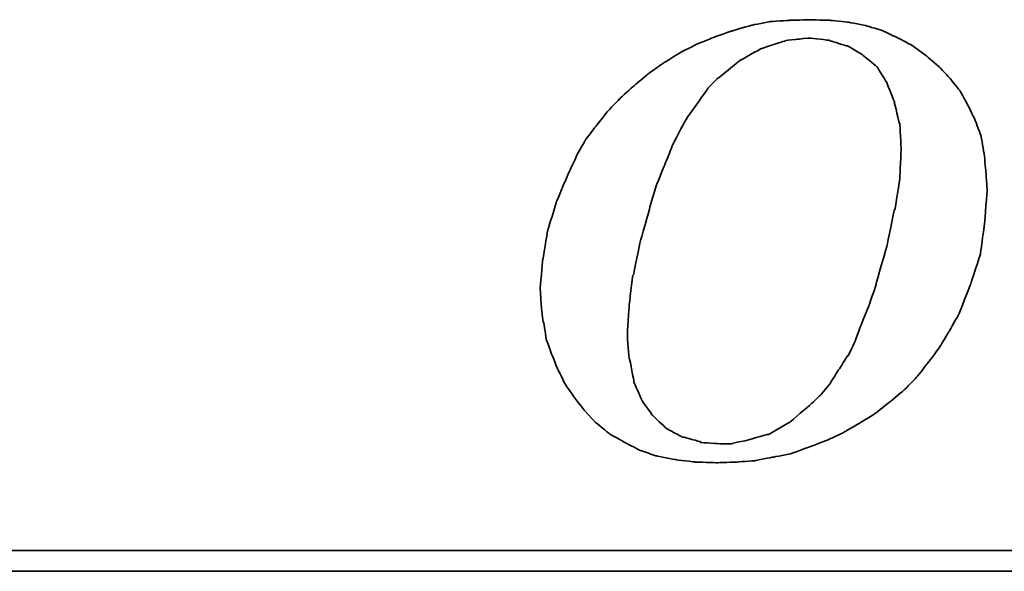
# Model space of a CAD drawing. Header units: millimetres. Extents: x 16 to 337, y -29 to 65.
# Tile 36 of 53: x 260.9 to 265.13, y 1.74 to 4.12. Entities that reach past the tile are written whole.
import ezdxf

# ---------------------------------------------------------------- set-up
doc = ezdxf.new("R2010")
doc.units = ezdxf.units.MM
doc.header["$LTSCALE"] = 0.15
doc.layers.add('DIM', color=4, linetype='CONTINUOUS')
doc.layers.add('layer 1', color=7, linetype='CONTINUOUS')

# ---------------------------------------------------------------- blocks, each defined once
blk = doc.blocks.new('TBI MOTION logo(完整正式版)')
at = {"layer": 'layer 1', "color": 22, "lineweight": 35}
for points, knots in [([(-11.34375, -6.98375), (-11.34375, -6.98375), (-10.91375, -7.43875), (-10.91375, -7.43875), (-10.91375, -7.43875), (-10.91375, -7.43875), (-10.38625, -7.87125), (-10.38625, -7.87125), (-10.38625, -7.87125), (-10.38625, -7.87125), (-9.81125, -8.20375), (-9.81125, -8.20375), (-9.81125, -8.20375), (-9.81125, -8.20375), (-9.21125, -8.51875), (-9.21125, -8.51875), (-9.21125, -8.51875), (-9.21125, -8.51875), (-8.51625, -8.75875), (-8.51625, -8.75875), (-8.51625, -8.75875), (-8.51625, -8.75875), (-7.77125, -8.90375), (-7.77125, -8.90375), (-7.77125, -8.90375), (-7.77125, -8.90375), (-6.97875, -8.99875), (-6.97875, -8.99875), (-6.97875, -8.99875), (-6.97875, -8.99875), (-6.14125, -9.02375), (-6.14125, -9.02375), (-6.14125, -9.02375), (-6.14125, -9.02375), (-5.37125, -8.99875), (-5.37125, -8.99875), (-5.37125, -8.99875), (-5.37125, -8.99875), (-4.65375, -8.94875), (-4.65375, -8.94875), (-4.65375, -8.94875), (-4.65375, -8.94875), (-3.93375, -8.80625), (-3.93375, -8.80625), (-3.93375, -8.80625), (-3.93375, -8.80625), (-3.21375, -8.66375), (-3.21375, -8.66375), (-3.21375, -8.66375), (-3.21375, -8.66375), (-2.49375, -8.39875), (-2.49375, -8.39875), (-2.49375, -8.39875), (-2.49375, -8.39875), (-1.79875, -8.13375), (-1.79875, -8.13375), (-1.79875, -8.13375), (-1.79875, -8.13375), (-1.17375, -7.84375), (-1.17375, -7.84375), (-1.17375, -7.84375), (-1.17375, -7.84375), (-0.52375, -7.46375), (-0.52375, -7.46375), (-0.52375, -7.46375), (-0.52375, -7.46375), (0.10124, -7.07875), (0.10124, -7.07875), (0.10124, -7.07875), (0.10124, -7.07875), (0.67625, -6.62375), (0.67625, -6.62375), (0.67625, -6.62375), (0.67625, -6.62375), (1.24874, -6.14375), (1.24874, -6.14375), (1.24874, -6.14375), (1.24874, -6.14375), (1.72874, -5.64125), (1.72874, -5.64125), (1.72874, -5.64125), (1.72874, -5.64125), (2.18624, -5.06375), (2.18624, -5.06375), (2.18624, -5.06375), (2.18624, -5.06375), (2.61625, -4.48874), (2.61625, -4.48874), (2.61625, -4.48874), (2.61625, -4.48874), (3.00125, -3.83874), (3.00125, -3.83874), (3.00125, -3.83874), (3.00125, -3.83874), (3.36124, -3.21374), (3.36124, -3.21374), (3.36124, -3.21374), (3.36124, -3.21374), (3.84374, -1.99125), (3.84374, -1.99125), (3.84374, -1.99125), (3.84374, -1.99125), (4.22625, -0.81875), (4.22625, -0.81875), (4.22625, -0.81875), (4.22625, -0.81875), (4.39125, 0.45624), (4.39125, 0.45624), (4.39125, 0.45624), (4.39125, 0.45624), (4.48874, 1.70124), (4.48874, 1.70124), (4.48874, 1.70124), (4.48874, 1.70124), (4.43874, 2.44625), (4.43874, 2.44625), (4.43874, 2.44625), (4.43874, 2.44625), (4.36874, 3.14125), (4.36874, 3.14125), (4.36874, 3.14125), (4.36874, 3.14125), (4.25125, 3.81125), (4.25125, 3.81125), (4.25125, 3.81125), (4.25125, 3.81125), (4.03124, 4.41125), (4.03124, 4.41125), (4.03124, 4.41125), (4.03124, 4.41125), (3.74374, 5.01125), (3.74374, 5.01125), (3.74374, 5.01125), (3.74374, 5.01125), (3.43124, 5.58875), (3.43124, 5.58875), (3.43124, 5.58875), (3.43124, 5.58875), (3.02625, 6.09125), (3.02625, 6.09125), (3.02625, 6.09125), (3.02625, 6.09125), (2.59374, 6.54875), (2.59374, 6.54875), (2.59374, 6.54875), (2.59374, 6.54875), (2.09124, 6.98125), (2.09124, 6.98125), (2.09124, 6.98125), (2.09124, 6.98125), (1.56124, 7.36625), (1.56124, 7.36625), (1.56124, 7.36625), (1.56124, 7.36625), (0.98624, 7.67625), (0.98624, 7.67625), (0.98624, 7.67625), (0.98624, 7.67625), (0.38624, 7.96375), (0.38624, 7.96375), (0.38624, 7.96375), (0.38624, 7.96375), (-0.25875, 8.15625), (-0.25875, 8.15625), (-0.25875, 8.15625), (-0.25875, 8.15625), (-0.98125, 8.30125), (-0.98125, 8.30125), (-0.98125, 8.30125), (-0.98125, 8.30125), (-1.70124, 8.37125), (-1.70124, 8.37125), (-1.70124, 8.37125), (-1.70124, 8.37125), (-2.49375, 8.39624), (-2.49375, 8.39624), (-2.49375, 8.39624), (-2.49375, 8.39624), (-3.28625, 8.37125), (-3.28625, 8.37125), (-3.28625, 8.37125), (-3.28625, 8.37125), (-4.05125, 8.32125), (-4.05125, 8.32125), (-4.05125, 8.32125), (-4.05125, 8.32125), (-4.77375, 8.18125), (-4.77375, 8.18125), (-4.77375, 8.18125), (-4.77375, 8.18125), (-5.51625, 7.96375), (-5.51625, 7.96375), (-5.51625, 7.96375), (-5.51625, 7.96375), (-6.21125, 7.72625), (-6.21125, 7.72625), (-6.21125, 7.72625), (-6.21125, 7.72625), (-6.92875, 7.43625), (-6.92875, 7.43625), (-6.92875, 7.43625), (-6.92875, 7.43625), (-7.57875, 7.10125), (-7.57875, 7.10125), (-7.57875, 7.10125), (-7.57875, 7.10125), (-8.24875, 6.69125), (-8.24875, 6.69125), (-8.24875, 6.69125), (-8.24875, 6.69125), (-8.84875, 6.26125), (-8.84875, 6.26125), (-8.84875, 6.26125), (-8.84875, 6.26125), (-9.42625, 5.78125), (-9.42625, 5.78125), (-9.42625, 5.78125), (-9.42625, 5.78125), (-9.95375, 5.30125), (-9.95375, 5.30125), (-9.95375, 5.30125), (-9.95375, 5.30125), (-10.43375, 4.79624), (-10.43375, 4.79624), (-10.43375, 4.79624), (-10.43375, 4.79624), (-10.88875, 4.22125), (-10.88875, 4.22125), (-10.88875, 4.22125), (-10.88875, 4.22125), (-11.29875, 3.69375), (-11.29875, 3.69375), (-11.29875, 3.69375), (-11.29875, 3.69375), (-11.63375, 3.09125), (-11.63375, 3.09125), (-11.63375, 3.09125), (-11.63375, 3.09125), (-11.91875, 2.49625), (-11.91875, 2.49625), (-11.91875, 2.49625), (-11.91875, 2.49625), (-12.44875, 1.24625), (-12.44875, 1.24625), (-12.44875, 1.24625), (-12.44875, 1.24625), (-12.80875, 0.06874), (-12.80875, 0.06874), (-12.80875, 0.06874), (-12.80875, 0.06874), (-12.99875, -1.07875), (-12.99875, -1.07875), (-12.99875, -1.07875), (-12.99875, -1.07875), (-13.09375, -2.18375), (-13.09375, -2.18375), (-13.09375, -2.18375), (-13.09375, -2.18375), (-13.04875, -2.85375), (-13.04875, -2.85375), (-13.04875, -2.85375), (-13.04875, -2.85375), (-12.97375, -3.50375), (-12.97375, -3.50375), (-12.97375, -3.50375), (-12.97375, -3.50375), (-12.95375, -3.50375), (-12.95375, -3.50375), (-12.95375, -3.50375), (-12.95375, -3.50375), (-12.85375, -4.17375), (-12.85375, -4.17375), (-12.85375, -4.17375), (-12.85375, -4.17375), (-12.63875, -4.77624), (-12.63875, -4.77624), (-12.63875, -4.77624), (-12.63875, -4.77624), (-12.39875, -5.35125), (-12.39875, -5.35125), (-12.39875, -5.35125), (-12.39875, -5.35125), (-12.11375, -5.92875), (-12.11375, -5.92875), (-12.11375, -5.92875), (-12.11375, -5.92875), (-11.75375, -6.45375), (-11.75375, -6.45375), (-11.75375, -6.45375), (-11.75375, -6.45375), (-11.34375, -6.98375), (-11.34375, -6.98375)], [0, 0, 0, 0, 0.01369863, 0.01369863, 0.01369863, 0.01369864, 0.02739726, 0.02739726, 0.02739726, 0.02739727, 0.04109589, 0.04109589, 0.04109589, 0.0410959, 0.05479452, 0.05479452, 0.05479452, 0.05479453, 0.06849315, 0.06849315, 0.06849315, 0.06849316, 0.08219178, 0.08219178, 0.08219178, 0.08219179, 0.09589041, 0.09589041, 0.09589041, 0.09589042, 0.10958904, 0.10958904, 0.10958904, 0.10958905, 0.12328767, 0.12328767, 0.12328767, 0.12328768, 0.1369863, 0.1369863, 0.1369863, 0.13698631, 0.15068493, 0.15068493, 0.15068493, 0.15068494, 0.16438356, 0.16438356, 0.16438356, 0.16438357, 0.17808219, 0.17808219, 0.17808219, 0.1780822, 0.19178082, 0.19178082, 0.19178082, 0.19178083, 0.20547945, 0.20547945, 0.20547945, 0.20547946, 0.21917808, 0.21917808, 0.21917808, 0.21917809, 0.23287671, 0.23287671, 0.23287671, 0.23287672, 0.24657534, 0.24657534, 0.24657534, 0.24657535, 0.26027397, 0.26027397, 0.26027397, 0.26027398, 0.2739726, 0.2739726, 0.2739726, 0.27397261, 0.28767123, 0.28767123, 0.28767123, 0.28767124, 0.30136986, 0.30136986, 0.30136986, 0.30136987, 0.31506849, 0.31506849, 0.31506849, 0.3150685, 0.32876712, 0.32876712, 0.32876712, 0.32876713, 0.34246575, 0.34246575, 0.34246575, 0.34246576, 0.35616438, 0.35616438, 0.35616438, 0.35616439, 0.36986301, 0.36986301, 0.36986301, 0.36986302, 0.38356164, 0.38356164, 0.38356164, 0.38356165, 0.39726027, 0.39726027, 0.39726027, 0.39726028, 0.4109589, 0.4109589, 0.4109589, 0.41095891, 0.42465753, 0.42465753, 0.42465753, 0.42465754, 0.43835616, 0.43835616, 0.43835616, 0.43835617, 0.45205479, 0.45205479, 0.45205479, 0.4520548, 0.46575342, 0.46575342, 0.46575342, 0.46575343, 0.47945205, 0.47945205, 0.47945205, 0.47945206, 0.49315068, 0.49315068, 0.49315068, 0.49315069, 0.50684932, 0.50684932, 0.50684932, 0.50684933, 0.52054795, 0.52054795, 0.52054795, 0.52054796, 0.53424658, 0.53424658, 0.53424658, 0.53424659, 0.54794521, 0.54794521, 0.54794521, 0.54794522, 0.56164384, 0.56164384, 0.56164384, 0.56164385, 0.57534247, 0.57534247, 0.57534247, 0.57534248, 0.5890411, 0.5890411, 0.5890411, 0.58904111, 0.60273973, 0.60273973, 0.60273973, 0.60273974, 0.61643836, 0.61643836, 0.61643836, 0.61643837, 0.63013699, 0.63013699, 0.63013699, 0.630137, 0.64383562, 0.64383562, 0.64383562, 0.64383563, 0.65753425, 0.65753425, 0.65753425, 0.65753426, 0.67123288, 0.67123288, 0.67123288, 0.67123289, 0.68493151, 0.68493151, 0.68493151, 0.68493152, 0.69863014, 0.69863014, 0.69863014, 0.69863015, 0.71232877, 0.71232877, 0.71232877, 0.71232878, 0.7260274, 0.7260274, 0.7260274, 0.72602741, 0.73972603, 0.73972603, 0.73972603, 0.73972604, 0.75342466, 0.75342466, 0.75342466, 0.75342467, 0.76712329, 0.76712329, 0.76712329, 0.7671233, 0.78082192, 0.78082192, 0.78082192, 0.78082193, 0.79452055, 0.79452055, 0.79452055, 0.79452056, 0.80821918, 0.80821918, 0.80821918, 0.80821919, 0.82191781, 0.82191781, 0.82191781, 0.82191782, 0.83561644, 0.83561644, 0.83561644, 0.83561645, 0.84931507, 0.84931507, 0.84931507, 0.84931508, 0.8630137, 0.8630137, 0.8630137, 0.86301371, 0.87671233, 0.87671233, 0.87671233, 0.87671234, 0.89041096, 0.89041096, 0.89041096, 0.89041097, 0.90410959, 0.90410959, 0.90410959, 0.9041096, 0.91780822, 0.91780822, 0.91780822, 0.91780823, 0.93150685, 0.93150685, 0.93150685, 0.93150686, 0.94520548, 0.94520548, 0.94520548, 0.94520549, 0.95890411, 0.95890411, 0.95890411, 0.95890412, 0.97260274, 0.97260274, 0.97260274, 0.97260275, 0.98630137, 0.98630137, 0.98630137, 0.98630138, 1, 1, 1, 1]), ([(-8.77875, 1.03124), (-8.77875, 1.03124), (-8.51625, 1.89625), (-8.51625, 1.89625), (-8.51625, 1.89625), (-8.51625, 1.89625), (-8.20375, 2.66375), (-8.20375, 2.66375), (-8.20375, 2.66375), (-8.20375, 2.66375), (-7.91625, 3.38125), (-7.91625, 3.38125), (-7.91625, 3.38125), (-7.91625, 3.38125), (-7.91625, 3.40624), (-7.91625, 3.40624), (-7.91625, 3.40624), (-7.91625, 3.40624), (-7.57875, 4.07624), (-7.57875, 4.07624), (-7.57875, 4.07624), (-7.57875, 4.07624), (-7.24375, 4.65125), (-7.24375, 4.65125), (-7.24375, 4.65125), (-7.24375, 4.65125), (-7.21875, 4.65125), (-7.21875, 4.65125), (-7.21875, 4.65125), (-7.21875, 4.65125), (-7.21875, 4.67624), (-7.21875, 4.67624), (-7.21875, 4.67624), (-7.21875, 4.67624), (-6.83625, 5.20375), (-6.83625, 5.20375), (-6.83625, 5.20375), (-6.83625, 5.20375), (-6.49875, 5.68625), (-6.49875, 5.68625), (-6.49875, 5.68625), (-6.49875, 5.68625), (-6.49875, 5.70625), (-6.49875, 5.70625), (-6.49875, 5.70625), (-6.49875, 5.70625), (-6.11625, 6.09125), (-6.11625, 6.09125), (-6.11625, 6.09125), (-6.11625, 6.09125), (-6.09125, 6.09125), (-6.09125, 6.09125), (-6.09125, 6.09125), (-6.09125, 6.09125), (-5.27375, 6.76625), (-5.27375, 6.76625), (-5.27375, 6.76625), (-5.27375, 6.76625), (-5.24875, 6.76625), (-5.24875, 6.76625), (-5.24875, 6.76625), (-5.24875, 6.76625), (-5.24875, 6.78625), (-5.24875, 6.78625), (-5.24875, 6.78625), (-5.24875, 6.78625), (-4.38875, 7.26624), (-4.38875, 7.26624), (-4.38875, 7.26624), (-4.38875, 7.26624), (-4.36125, 7.26624), (-4.36125, 7.26624), (-4.36125, 7.26624), (-4.36125, 7.26624), (-3.93375, 7.41125), (-3.93375, 7.41125), (-3.93375, 7.41125), (-3.93375, 7.41125), (-3.47375, 7.55625), (-3.47375, 7.55625), (-3.47375, 7.55625), (-3.47375, 7.55625), (-3.45375, 7.55625), (-3.45375, 7.55625), (-3.45375, 7.55625), (-3.45375, 7.55625), (-3.42875, 7.58124), (-3.42875, 7.58124), (-3.42875, 7.58124), (-3.42875, 7.58124), (-2.97375, 7.62625), (-2.97375, 7.62625), (-2.97375, 7.62625), (-2.97375, 7.62625), (-2.49375, 7.67625), (-2.49375, 7.67625), (-2.49375, 7.67625), (-2.49375, 7.67625), (-2.46875, 7.67625), (-2.46875, 7.67625), (-2.46875, 7.67625), (-2.46875, 7.67625), (-1.70124, 7.58124), (-1.70124, 7.58124), (-1.70124, 7.58124), (-1.70124, 7.58124), (-1.67875, 7.55625), (-1.67875, 7.55625), (-1.67875, 7.55625), (-1.67875, 7.55625), (-1.65375, 7.55625), (-1.65375, 7.55625), (-1.65375, 7.55625), (-1.65375, 7.55625), (-1.03125, 7.36625), (-1.03125, 7.36625), (-1.03125, 7.36625), (-1.03125, 7.36625), (-1.00625, 7.36625), (-1.00625, 7.36625), (-1.00625, 7.36625), (-1.00625, 7.36625), (-0.43124, 7.02624), (-0.43124, 7.02624), (-0.43124, 7.02624), (-0.43124, 7.02624), (-0.40625, 7.00624), (-0.40625, 7.00624), (-0.40625, 7.00624), (-0.40625, 7.00624), (0.12124, 6.57124), (0.12124, 6.57124), (0.12124, 6.57124), (0.12124, 6.57124), (0.14624, 6.54875), (0.14624, 6.54875), (0.14624, 6.54875), (0.14624, 6.54875), (0.17124, 6.52375), (0.17124, 6.52375), (0.17124, 6.52375), (0.17124, 6.52375), (0.55625, 5.89875), (0.55625, 5.89875), (0.55625, 5.89875), (0.55625, 5.89875), (0.55625, 5.87625), (0.55625, 5.87625), (0.55625, 5.87625), (0.55625, 5.87625), (0.84124, 5.15625), (0.84124, 5.15625), (0.84124, 5.15625), (0.84124, 5.15625), (0.84124, 5.13125), (0.84124, 5.13125), (0.84124, 5.13125), (0.84124, 5.13125), (1.03624, 4.31875), (1.03624, 4.31875), (1.03624, 4.31875), (1.03624, 4.31875), (1.05624, 4.31875), (1.05624, 4.31875), (1.05624, 4.31875), (1.05624, 4.31875), (1.05624, 4.29125), (1.05624, 4.29125), (1.05624, 4.29125), (1.05624, 4.29125), (1.10625, 3.33125), (1.10625, 3.33125), (1.10625, 3.33125), (1.10625, 3.33125), (1.10625, 3.30875), (1.10625, 3.30875), (1.10625, 3.30875), (1.10625, 3.30875), (1.05624, 2.20624), (1.05624, 2.20624), (1.05624, 2.20624), (1.05624, 2.20624), (1.05624, 2.18124), (1.05624, 2.18124), (1.05624, 2.18124), (1.05624, 2.18124), (0.86624, 0.93624), (0.86624, 0.93624), (0.86624, 0.93624), (0.86624, 0.93624), (0.84124, 0.93624), (0.84124, 0.93624), (0.84124, 0.93624), (0.84124, 0.93624), (0.55625, -0.45874), (0.55625, -0.45874), (0.55625, -0.45874), (0.55625, -0.45874), (0.12124, -1.99125), (0.12124, -1.99125), (0.12124, -1.99125), (0.12124, -1.99125), (0.12124, -2.01874), (0.12124, -2.01874), (0.12124, -2.01874), (0.12124, -2.01874), (-0.13874, -2.78375), (-0.13874, -2.78375), (-0.13874, -2.78375), (-0.13874, -2.78375), (-0.43124, -3.50375), (-0.43124, -3.50375), (-0.43124, -3.50375), (-0.43124, -3.50375), (-0.69375, -4.19875), (-0.69375, -4.19875), (-0.69375, -4.19875), (-0.69375, -4.19875), (-0.69375, -4.22375), (-0.69375, -4.22375), (-0.69375, -4.22375), (-0.69375, -4.22375), (-0.98125, -4.82374), (-0.98125, -4.82374), (-0.98125, -4.82374), (-0.98125, -4.82374), (-1.00625, -4.82374), (-1.00625, -4.82374), (-1.00625, -4.82374), (-1.00625, -4.82374), (-1.33875, -5.35125), (-1.33875, -5.35125), (-1.33875, -5.35125), (-1.33875, -5.35125), (-1.67875, -5.87875), (-1.67875, -5.87875), (-1.67875, -5.87875), (-1.67875, -5.87875), (-1.67875, -5.90375), (-1.67875, -5.90375), (-1.67875, -5.90375), (-1.67875, -5.90375), (-2.05875, -6.35875), (-2.05875, -6.35875), (-2.05875, -6.35875), (-2.05875, -6.35875), (-2.08375, -6.38375), (-2.08375, -6.38375), (-2.08375, -6.38375), (-2.08375, -6.38375), (-2.46875, -6.74375), (-2.46875, -6.74375), (-2.46875, -6.74375), (-2.46875, -6.74375), (-3.25875, -7.41625), (-3.25875, -7.41625), (-3.25875, -7.41625), (-3.25875, -7.41625), (-3.28625, -7.43875), (-3.28625, -7.43875), (-3.28625, -7.43875), (-3.28625, -7.43875), (-4.12375, -7.91875), (-4.12375, -7.91875), (-4.12375, -7.91875), (-4.12375, -7.91875), (-4.14875, -7.91875), (-4.14875, -7.91875), (-4.14875, -7.91875), (-4.14875, -7.91875), (-4.17125, -7.91875), (-4.17125, -7.91875), (-4.17125, -7.91875), (-4.17125, -7.91875), (-5.03375, -8.15875), (-5.03375, -8.15875), (-5.03375, -8.15875), (-5.03375, -8.15875), (-5.51625, -8.25625), (-5.51625, -8.25625), (-5.51625, -8.25625), (-5.51625, -8.25625), (-5.54125, -8.27875), (-5.54125, -8.27875), (-5.54125, -8.27875), (-5.54125, -8.27875), (-5.56375, -8.27875), (-5.56375, -8.27875), (-5.56375, -8.27875), (-5.56375, -8.27875), (-5.99625, -8.27875), (-5.99625, -8.27875), (-5.99625, -8.27875), (-5.99625, -8.27875), (-6.76375, -8.23125), (-6.76375, -8.23125), (-6.76375, -8.23125), (-6.76375, -8.23125), (-6.78875, -8.23125), (-6.78875, -8.23125), (-6.78875, -8.23125), (-6.78875, -8.23125), (-6.78875, -8.20375), (-6.78875, -8.20375), (-6.78875, -8.20375), (-6.78875, -8.20375), (-7.45875, -8.01375), (-7.45875, -8.01375), (-7.45875, -8.01375), (-7.45875, -8.01375), (-7.48375, -8.01375), (-7.48375, -8.01375), (-7.48375, -8.01375), (-7.48375, -8.01375), (-7.50875, -8.01375), (-7.50875, -8.01375), (-7.50875, -8.01375), (-7.50875, -8.01375), (-8.13125, -7.67875), (-8.13125, -7.67875), (-8.13125, -7.67875), (-8.13125, -7.67875), (-8.15625, -7.65375), (-8.15625, -7.65375), (-8.15625, -7.65375), (-8.15625, -7.65375), (-8.65875, -7.17375), (-8.65875, -7.17375), (-8.65875, -7.17375), (-8.65875, -7.17375), (-8.68375, -7.14875), (-8.68375, -7.14875), (-8.68375, -7.14875), (-8.68375, -7.14875), (-9.08875, -6.57375), (-9.08875, -6.57375), (-9.08875, -6.57375), (-9.08875, -6.57375), (-9.11375, -6.54875), (-9.11375, -6.54875), (-9.11375, -6.54875), (-9.11375, -6.54875), (-9.11375, -6.52875), (-9.11375, -6.52875), (-9.11375, -6.52875), (-9.11375, -6.52875), (-9.40375, -5.85375), (-9.40375, -5.85375), (-9.40375, -5.85375), (-9.40375, -5.85375), (-9.40375, -5.82875), (-9.40375, -5.82875), (-9.40375, -5.82875), (-9.40375, -5.82875), (-9.56875, -4.96875), (-9.56875, -4.96875), (-9.56875, -4.96875), (-9.56875, -4.96875), (-9.59375, -4.94375), (-9.59375, -4.94375), (-9.59375, -4.94375), (-9.59375, -4.94375), (-9.66375, -4.03375), (-9.66375, -4.03375), (-9.66375, -4.03375), (-9.66375, -4.03375), (-9.66375, -4.00875), (-9.66375, -4.00875), (-9.66375, -4.00875), (-9.66375, -4.00875), (-9.59375, -2.85375), (-9.59375, -2.85375), (-9.59375, -2.85375), (-9.59375, -2.85375), (-9.45125, -1.65875), (-9.45125, -1.65875), (-9.45125, -1.65875), (-9.45125, -1.65875), (-9.42625, -1.63375), (-9.42625, -1.63375), (-9.42625, -1.63375), (-9.42625, -1.63375), (-9.16125, -0.33875), (-9.16125, -0.33875), (-9.16125, -0.33875), (-9.16125, -0.33875), (-8.77875, 1.00624), (-8.77875, 1.00624), (-8.77875, 1.00624), (-8.77875, 1.00624), (-8.77875, 1.03124), (-8.77875, 1.03124)], [0, 0, 0, 0, 0.01020408, 0.01020408, 0.01020408, 0.01020409, 0.02040816, 0.02040816, 0.02040816, 0.02040817, 0.03061224, 0.03061224, 0.03061224, 0.03061225, 0.04081633, 0.04081633, 0.04081633, 0.04081634, 0.05102041, 0.05102041, 0.05102041, 0.05102042, 0.06122449, 0.06122449, 0.06122449, 0.0612245, 0.07142857, 0.07142857, 0.07142857, 0.07142858, 0.08163265, 0.08163265, 0.08163265, 0.08163266, 0.09183673, 0.09183673, 0.09183673, 0.09183674, 0.10204082, 0.10204082, 0.10204082, 0.10204083, 0.1122449, 0.1122449, 0.1122449, 0.11224491, 0.12244898, 0.12244898, 0.12244898, 0.12244899, 0.13265306, 0.13265306, 0.13265306, 0.13265307, 0.14285714, 0.14285714, 0.14285714, 0.14285715, 0.15306122, 0.15306122, 0.15306122, 0.15306123, 0.16326531, 0.16326531, 0.16326531, 0.16326532, 0.17346939, 0.17346939, 0.17346939, 0.1734694, 0.18367347, 0.18367347, 0.18367347, 0.18367348, 0.19387755, 0.19387755, 0.19387755, 0.19387756, 0.20408163, 0.20408163, 0.20408163, 0.20408164, 0.21428571, 0.21428571, 0.21428571, 0.21428572, 0.2244898, 0.2244898, 0.2244898, 0.22448981, 0.23469388, 0.23469388, 0.23469388, 0.23469389, 0.24489796, 0.24489796, 0.24489796, 0.24489797, 0.25510204, 0.25510204, 0.25510204, 0.25510205, 0.26530612, 0.26530612, 0.26530612, 0.26530613, 0.2755102, 0.2755102, 0.2755102, 0.27551021, 0.28571429, 0.28571429, 0.28571429, 0.2857143, 0.29591837, 0.29591837, 0.29591837, 0.29591838, 0.30612245, 0.30612245, 0.30612245, 0.30612246, 0.31632653, 0.31632653, 0.31632653, 0.31632654, 0.32653061, 0.32653061, 0.32653061, 0.32653062, 0.33673469, 0.33673469, 0.33673469, 0.3367347, 0.34693878, 0.34693878, 0.34693878, 0.34693879, 0.35714286, 0.35714286, 0.35714286, 0.35714287, 0.36734694, 0.36734694, 0.36734694, 0.36734695, 0.37755102, 0.37755102, 0.37755102, 0.37755103, 0.3877551, 0.3877551, 0.3877551, 0.38775511, 0.39795918, 0.39795918, 0.39795918, 0.39795919, 0.40816327, 0.40816327, 0.40816327, 0.40816328, 0.41836735, 0.41836735, 0.41836735, 0.41836736, 0.42857143, 0.42857143, 0.42857143, 0.42857144, 0.43877551, 0.43877551, 0.43877551, 0.43877552, 0.44897959, 0.44897959, 0.44897959, 0.4489796, 0.45918367, 0.45918367, 0.45918367, 0.45918368, 0.46938776, 0.46938776, 0.46938776, 0.46938777, 0.47959184, 0.47959184, 0.47959184, 0.47959185, 0.48979592, 0.48979592, 0.48979592, 0.48979593, 0.5, 0.5, 0.5, 0.50000001, 0.51020408, 0.51020408, 0.51020408, 0.51020409, 0.52040816, 0.52040816, 0.52040816, 0.52040817, 0.53061224, 0.53061224, 0.53061224, 0.53061225, 0.54081633, 0.54081633, 0.54081633, 0.54081634, 0.55102041, 0.55102041, 0.55102041, 0.55102042, 0.56122449, 0.56122449, 0.56122449, 0.5612245, 0.57142857, 0.57142857, 0.57142857, 0.57142858, 0.58163265, 0.58163265, 0.58163265, 0.58163266, 0.59183673, 0.59183673, 0.59183673, 0.59183674, 0.60204082, 0.60204082, 0.60204082, 0.60204083, 0.6122449, 0.6122449, 0.6122449, 0.61224491, 0.62244898, 0.62244898, 0.62244898, 0.62244899, 0.63265306, 0.63265306, 0.63265306, 0.63265307, 0.64285714, 0.64285714, 0.64285714, 0.64285715, 0.65306122, 0.65306122, 0.65306122, 0.65306123, 0.66326531, 0.66326531, 0.66326531, 0.66326532, 0.67346939, 0.67346939, 0.67346939, 0.6734694, 0.68367347, 0.68367347, 0.68367347, 0.68367348, 0.69387755, 0.69387755, 0.69387755, 0.69387756, 0.70408163, 0.70408163, 0.70408163, 0.70408164, 0.71428571, 0.71428571, 0.71428571, 0.71428572, 0.7244898, 0.7244898, 0.7244898, 0.72448981, 0.73469388, 0.73469388, 0.73469388, 0.73469389, 0.74489796, 0.74489796, 0.74489796, 0.74489797, 0.75510204, 0.75510204, 0.75510204, 0.75510205, 0.76530612, 0.76530612, 0.76530612, 0.76530613, 0.7755102, 0.7755102, 0.7755102, 0.77551021, 0.78571429, 0.78571429, 0.78571429, 0.7857143, 0.79591837, 0.79591837, 0.79591837, 0.79591838, 0.80612245, 0.80612245, 0.80612245, 0.80612246, 0.81632653, 0.81632653, 0.81632653, 0.81632654, 0.82653061, 0.82653061, 0.82653061, 0.82653062, 0.83673469, 0.83673469, 0.83673469, 0.8367347, 0.84693878, 0.84693878, 0.84693878, 0.84693879, 0.85714286, 0.85714286, 0.85714286, 0.85714287, 0.86734694, 0.86734694, 0.86734694, 0.86734695, 0.87755102, 0.87755102, 0.87755102, 0.87755103, 0.8877551, 0.8877551, 0.8877551, 0.88775511, 0.89795918, 0.89795918, 0.89795918, 0.89795919, 0.90816327, 0.90816327, 0.90816327, 0.90816328, 0.91836735, 0.91836735, 0.91836735, 0.91836736, 0.92857143, 0.92857143, 0.92857143, 0.92857144, 0.93877551, 0.93877551, 0.93877551, 0.93877552, 0.94897959, 0.94897959, 0.94897959, 0.9489796, 0.95918367, 0.95918367, 0.95918367, 0.95918368, 0.96938776, 0.96938776, 0.96938776, 0.96938777, 0.97959184, 0.97959184, 0.97959184, 0.97959185, 0.98979592, 0.98979592, 0.98979592, 0.98979593, 1, 1, 1, 1]), ([(75.90875, -9.47875), (75.90875, -9.47875), (75.90875, -12.28625), (75.90875, -12.28625), (75.90875, -12.28625), (75.90875, -12.28625), (75.90875, -12.47875), (75.90875, -12.47875), (75.90875, -12.47875), (75.90875, -12.47875), (75.71625, -12.47875), (75.71625, -12.47875), (75.71625, -12.47875), (75.71625, -12.47875), (-88.32875, -12.47875), (-88.32875, -12.47875), (-88.32875, -12.47875), (-88.32875, -12.47875), (-88.32875, -13.29375), (-88.32875, -13.29375), (-88.32875, -13.29375), (-88.32875, -13.29375), (82.89125, -13.29375), (82.89125, -13.29375), (82.89125, -13.29375), (82.89125, -13.29375), (75.90875, -9.47875), (75.90875, -9.47875)], [0, 0, 0, 0, 0.14285714, 0.14285714, 0.14285714, 0.14285715, 0.28571429, 0.28571429, 0.28571429, 0.2857143, 0.42857143, 0.42857143, 0.42857143, 0.42857144, 0.57142857, 0.57142857, 0.57142857, 0.57142858, 0.71428571, 0.71428571, 0.71428571, 0.71428572, 0.85714286, 0.85714286, 0.85714286, 0.85714287, 1, 1, 1, 1])]:
    blk.add_open_spline(points, degree=3, knots=knots, dxfattribs=at)

msp = doc.modelspace()

# ---------------------------------------------------------------- block references
at = {"layer": 'DIM', "color": 0, "xscale": 0.1094605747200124, "yscale": 0.1094605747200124, "zscale": 0.1094605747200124}
msp.add_blockref('TBI MOTION logo(完整正式版)', (264.5695, 3.1991), dxfattribs=at)

doc.saveas('drawing.dxf')
